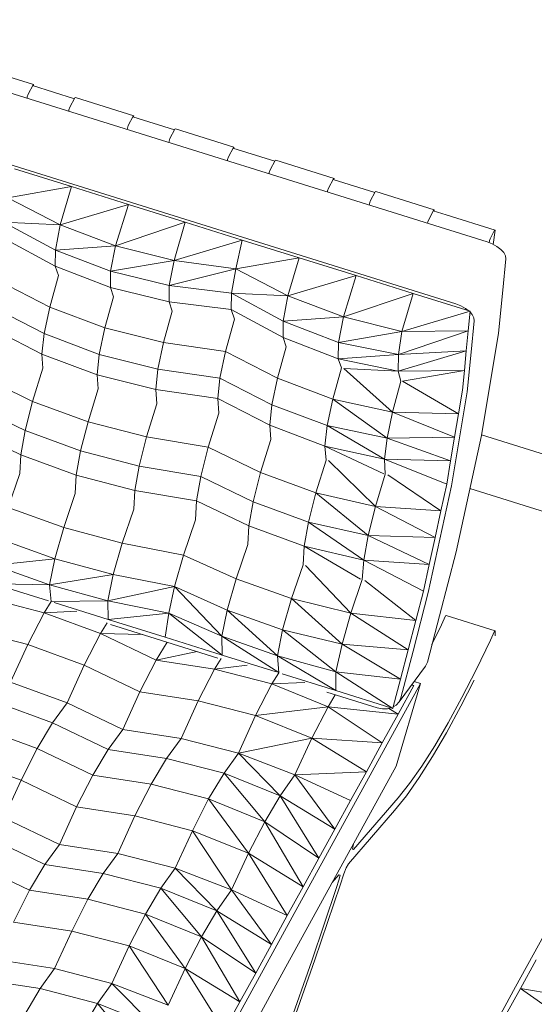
# Model space of a CAD drawing. Header units: millimetres. Extents: x -21126 to 28102, y -1237 to 9397.
# Tile 14 of 102: x -19879 to -19463, y 7211 to 8008. Entities that reach past the tile are written whole.
import ezdxf

# ---------------------------------------------------------------- set-up
doc = ezdxf.new("R2010")
doc.units = ezdxf.units.MM
doc.header["$MEASUREMENT"] = 0
doc.layers.add('Nuevo_09_EI_Mobiliari general', color=7, linetype='Continuous')
doc.layers.add('Nuevo_Ventanas Archicad', color=7, linetype='Continuous')
doc.layers.add('Nuevo_09_EI_Mobiliari general_Pluma_Nº__1', color=7, linetype='Continuous', lineweight=5)
doc.layers.add('Nuevo_Ventanas Archicad_Pluma_Nº__1', color=7, linetype='Continuous', lineweight=5)

# ---------------------------------------------------------------- blocks, each defined once
blk = doc.blocks.new('Elem Sección_86_1')
at = {"layer": 'Nuevo_Ventanas Archicad_Pluma_Nº__1', "color": 7, "linetype": 'Continuous', "lineweight": 5}
for p, q in [((-19505.45, 7671.95), (-19341.29, 7620.68)), ((-19348.65, 7576.62), (-19514.91, 7628.55))]:
    blk.add_line(p, q, dxfattribs=at)
blk = doc.blocks.new('Elem Sección_92_1')
at = {"layer": 'Nuevo_09_EI_Mobiliari general_Pluma_Nº__1', "color": 7, "linetype": 'Continuous', "lineweight": 5}
for p, q in [((-19500.85, 7828.08), (-20214.36, 8050.91)), ((-19526.37, 7777.94), (-20239.89, 8000.77)), ((-19867.8, 7955.3), (-19915.06, 7970.06)), ((-19868.27, 7955.12), (-19872.3, 7947.48)), ((-19834.85, 7943.93), (-19868.61, 7954.48)), ((-19867.8, 7955.3), (-19868.27, 7955.12)), ((-19867.93, 7954.27), (-19867.8, 7955.3)), ((-19873.01, 7945.42), (-19873.14, 7944.35)), ((-19872.3, 7947.48), (-19873.01, 7945.42)), ((-19834.51, 7944.57), (-19838.54, 7936.93)), ((-19834.04, 7944.76), (-19834.51, 7944.57)), ((-19786.78, 7930), (-19834.04, 7944.76)), ((-19839.25, 7934.88), (-19839.38, 7933.8)), ((-19838.54, 7936.93), (-19839.25, 7934.88)), ((-19787.25, 7929.81), (-19791.28, 7922.17)), ((-19753.83, 7918.63), (-19787.59, 7929.17)), ((-19786.78, 7930), (-19787.25, 7929.81)), ((-19786.91, 7928.96), (-19786.78, 7930)), ((-19791.98, 7920.12), (-19792.12, 7919.04)), ((-19791.28, 7922.17), (-19791.98, 7920.12)), ((-19753.49, 7919.27), (-19757.52, 7911.63)), ((-19753.02, 7919.45), (-19753.49, 7919.27)), ((-19705.76, 7904.69), (-19753.02, 7919.45)), ((-19758.23, 7909.58), (-19758.36, 7908.5)), ((-19757.52, 7911.63), (-19758.23, 7909.58)), ((-19706.23, 7904.51), (-19710.26, 7896.87)), ((-19672.81, 7893.33), (-19706.57, 7903.87)), ((-19705.76, 7904.69), (-19706.23, 7904.51)), ((-19705.89, 7903.66), (-19705.76, 7904.69)), ((-19710.96, 7894.82), (-19711.1, 7893.74)), ((-19710.26, 7896.87), (-19710.96, 7894.82)), ((-19672.47, 7893.97), (-19676.5, 7886.33)), ((-19672, 7894.15), (-19672.47, 7893.97)), ((-19624.74, 7879.39), (-19672, 7894.15)), ((-19837.26, 7872.77), (-19883.35, 7887.16)), ((-19677.2, 7884.27), (-19677.34, 7883.2)), ((-19676.5, 7886.33), (-19677.2, 7884.27)), ((-19625.21, 7879.21), (-19629.23, 7871.57)), ((-19591.78, 7868.02), (-19625.54, 7878.57)), ((-19624.74, 7879.39), (-19625.21, 7879.21)), ((-19624.87, 7878.35), (-19624.74, 7879.39)), ((-19837.26, 7872.77), (-19888.68, 7863.76)), ((-19837.26, 7872.77), (-19846.38, 7841.94)), ((-19791.18, 7858.37), (-19837.26, 7872.77)), ((-19629.94, 7869.51), (-19630.08, 7868.44)), ((-19629.23, 7871.57), (-19629.94, 7869.51)), ((-19591.45, 7868.66), (-19595.47, 7861.02)), ((-19590.98, 7868.85), (-19591.45, 7868.66)), ((-19543.71, 7854.09), (-19590.98, 7868.85)), ((-19846.38, 7841.94), (-19888.68, 7863.76)), ((-19595.47, 7861.02), (-19596.18, 7858.97)), ((-19791.18, 7858.37), (-19846.38, 7841.94)), ((-19791.18, 7858.37), (-19801.59, 7825.02)), ((-19745.1, 7843.98), (-19791.18, 7858.37)), ((-19596.18, 7858.97), (-19596.32, 7857.89)), ((-19544.18, 7853.9), (-19548.21, 7846.26)), ((-19534.21, 7850.04), (-19544.52, 7853.26)), ((-19543.71, 7854.09), (-19544.18, 7853.9)), ((-19543.84, 7853.05), (-19543.71, 7854.09)), ((-19850.21, 7821.51), (-19892.09, 7844.15)), ((-19846.38, 7841.94), (-19892.09, 7844.15)), ((-19548.92, 7844.21), (-19549.05, 7843.13)), ((-19548.21, 7846.26), (-19548.92, 7844.21)), ((-19494.57, 7837.66), (-19534.21, 7850.04)), ((-19846.38, 7841.94), (-19850.21, 7821.51)), ((-19801.59, 7825.02), (-19846.38, 7841.94)), ((-19745.1, 7843.98), (-19801.59, 7825.02)), ((-19745.1, 7843.98), (-19754.22, 7813.16)), ((-19699.02, 7829.59), (-19745.1, 7843.98)), ((-19494.86, 7837.55), (-19498.58, 7830.49)), ((-19496.03, 7826.08), (-19494.57, 7837.66)), ((-19494.57, 7837.66), (-19494.86, 7837.55)), ((-19850.34, 7808.34), (-19892.22, 7830.98)), ((-19699.02, 7829.59), (-19754.22, 7813.16)), ((-19699.02, 7829.59), (-19704.36, 7806.19)), ((-19652.94, 7815.2), (-19699.02, 7829.59)), ((-19499.03, 7829.2), (-19499.25, 7827.46)), ((-19498.58, 7830.49), (-19499.03, 7829.2)), ((-19850.21, 7821.51), (-19850.34, 7808.34)), ((-19801.59, 7825.02), (-19850.21, 7821.51)), ((-19805.56, 7804.31), (-19850.21, 7821.51)), ((-19801.59, 7825.02), (-19805.56, 7804.31)), ((-19754.22, 7813.16), (-19801.59, 7825.02)), ((-19496.77, 7826.5), (-19500.85, 7828.08)), ((-19493.03, 7824.42), (-19496.77, 7826.5)), ((-19489.89, 7822), (-19493.03, 7824.42)), ((-19487.54, 7819.39), (-19489.89, 7822)), ((-19754.22, 7813.16), (-19805.56, 7804.31)), ((-19754.22, 7813.16), (-19758.05, 7792.72)), ((-19704.36, 7806.19), (-19754.22, 7813.16)), ((-19652.94, 7815.2), (-19704.36, 7806.19)), ((-19652.94, 7815.2), (-19662.06, 7784.37)), ((-19606.86, 7800.81), (-19652.94, 7815.2)), ((-19488.32, 7788.98), (-19485.85, 7814.33)), ((-19486.17, 7816.78), (-19487.54, 7819.39)), ((-19485.85, 7814.33), (-19486.17, 7816.78)), ((-19850.34, 7808.34), (-19847.77, 7800.85)), ((-19805.69, 7791.14), (-19850.34, 7808.34)), ((-19704.36, 7806.19), (-19758.05, 7792.72)), ((-19704.36, 7806.19), (-19707.77, 7786.58)), ((-19662.06, 7784.37), (-19704.36, 7806.19)), ((-19896.81, 7797.02), (-19854.79, 7775.39)), ((-19847.77, 7800.85), (-19854.79, 7775.39)), ((-19805.56, 7804.31), (-19805.69, 7791.14)), ((-19758.05, 7792.72), (-19805.56, 7804.31)), ((-19606.86, 7800.81), (-19662.06, 7784.37)), ((-19606.86, 7800.81), (-19617.26, 7767.45)), ((-19560.78, 7786.42), (-19606.86, 7800.81)), ((-19805.69, 7791.14), (-19803.15, 7783.73)), ((-19758.17, 7779.56), (-19805.69, 7791.14)), ((-19758.05, 7792.72), (-19758.17, 7779.56)), ((-19707.77, 7786.58), (-19758.05, 7792.72)), ((-19491.71, 7754.21), (-19488.32, 7788.98)), ((-19803.15, 7783.73), (-19810.1, 7758.54)), ((-19707.77, 7786.58), (-19707.89, 7773.42)), ((-19665.88, 7763.94), (-19707.77, 7786.58)), ((-19662.06, 7784.37), (-19707.77, 7786.58)), ((-19662.06, 7784.37), (-19665.88, 7763.94)), ((-19617.26, 7767.45), (-19662.06, 7784.37)), ((-19560.78, 7786.42), (-19617.26, 7767.45)), ((-19560.78, 7786.42), (-19569.89, 7755.59)), ((-19514.69, 7772.03), (-19560.78, 7786.42)), ((-19901.37, 7775.55), (-19859.35, 7753.92)), ((-19854.79, 7775.39), (-19859.35, 7753.92)), ((-19854.79, 7775.39), (-19810.1, 7758.54)), ((-19758.17, 7779.56), (-19755.61, 7772.07)), ((-19707.89, 7773.42), (-19758.17, 7779.56)), ((-19707.89, 7773.42), (-19705.25, 7765.69)), ((-19666.01, 7750.78), (-19707.89, 7773.42)), ((-19522.3, 7776.36), (-19526.37, 7777.94)), ((-19518.56, 7774.28), (-19522.3, 7776.36)), ((-19516.26, 7772.52), (-19518.56, 7774.28)), ((-19755.61, 7772.07), (-19762.63, 7746.61)), ((-19712.49, 7739.45), (-19705.25, 7765.69)), ((-19617.26, 7767.45), (-19665.88, 7763.94)), ((-19617.26, 7767.45), (-19621.23, 7746.74)), ((-19569.89, 7755.59), (-19617.26, 7767.45)), ((-19514.69, 7772.03), (-19569.89, 7755.59)), ((-19514.69, 7772.03), (-19516.25, 7756.05)), ((-19513.07, 7769.25), (-19514.78, 7771.16)), ((-19511.69, 7766.64), (-19513.07, 7769.25)), ((-19511.37, 7764.19), (-19511.69, 7766.64)), ((-19903.17, 7759), (-19861.15, 7737.38)), ((-19810.1, 7758.54), (-19814.66, 7737.06)), ((-19810.1, 7758.54), (-19762.63, 7746.61)), ((-19665.88, 7763.94), (-19666.01, 7750.78)), ((-19621.23, 7746.74), (-19665.88, 7763.94)), ((-19513.85, 7738.84), (-19511.37, 7764.19)), ((-19859.35, 7753.92), (-19861.15, 7737.38)), ((-19859.35, 7753.92), (-19814.66, 7737.06)), ((-19666.01, 7750.78), (-19663.45, 7743.28)), ((-19621.36, 7733.57), (-19666.01, 7750.78)), ((-19569.89, 7755.59), (-19621.23, 7746.74)), ((-19516.25, 7756.05), (-19572.74, 7737.09)), ((-19569.89, 7755.59), (-19572.74, 7737.09)), ((-19516.25, 7756.05), (-19569.89, 7755.59)), ((-19516.25, 7756.05), (-19517.81, 7740.08)), ((-19505.53, 7671.47), (-19491.71, 7754.21)), ((-19762.63, 7746.61), (-19767.19, 7725.14)), ((-19762.63, 7746.61), (-19712.49, 7739.45)), ((-19670.47, 7717.82), (-19663.45, 7743.28)), ((-19621.23, 7746.74), (-19621.36, 7733.57)), ((-19572.74, 7737.09), (-19621.23, 7746.74)), ((-19861.15, 7737.38), (-19816.45, 7720.52)), ((-19861.15, 7737.38), (-19860.29, 7725.95)), ((-19814.66, 7737.06), (-19816.45, 7720.52)), ((-19814.66, 7737.06), (-19767.19, 7725.14)), ((-19717.05, 7717.98), (-19712.49, 7739.45)), ((-19670.47, 7717.82), (-19712.49, 7739.45)), ((-19572.74, 7737.09), (-19621.36, 7733.57)), ((-19621.36, 7733.57), (-19618.82, 7726.16)), ((-19573.01, 7723.64), (-19621.36, 7733.57)), ((-19517.81, 7740.08), (-19573.01, 7723.64)), ((-19572.74, 7737.09), (-19573.01, 7723.64)), ((-19517.81, 7740.08), (-19572.74, 7737.09)), ((-19517.81, 7740.08), (-19519.37, 7724.1)), ((-19513.85, 7738.84), (-19516.96, 7706.89)), ((-19860.29, 7725.95), (-19868.59, 7699.12)), ((-19767.19, 7725.14), (-19768.98, 7708.59)), ((-19767.19, 7725.14), (-19717.05, 7717.98)), ((-19625.77, 7700.97), (-19618.82, 7726.16)), ((-19577.49, 7690.49), (-19616.91, 7725.76)), ((-19573.01, 7723.64), (-19616.91, 7725.76)), ((-19910.83, 7719.56), (-19868.59, 7699.12)), ((-19816.45, 7720.52), (-19768.98, 7708.59)), ((-19816.45, 7720.52), (-19815.6, 7709.22)), ((-19718.84, 7701.44), (-19717.05, 7717.98)), ((-19675.03, 7696.35), (-19717.05, 7717.98)), ((-19675.03, 7696.35), (-19670.47, 7717.82)), ((-19625.77, 7700.97), (-19670.47, 7717.82)), ((-19519.37, 7724.1), (-19573.01, 7723.64)), ((-19573.01, 7723.64), (-19570.85, 7715.32)), ((-19519.37, 7724.1), (-19569.48, 7715.32)), ((-19519.37, 7724.1), (-19520.92, 7708.13)), ((-19815.6, 7709.22), (-19823.81, 7682.66)), ((-19577.49, 7690.49), (-19570.85, 7715.32)), ((-19524.1, 7689.12), (-19569.48, 7715.32)), ((-19768.98, 7708.59), (-19718.84, 7701.44)), ((-19768.98, 7708.59), (-19768.12, 7697.17)), ((-19676.82, 7679.81), (-19718.84, 7701.44)), ((-19717.95, 7689.66), (-19718.84, 7701.44)), ((-19630.33, 7679.5), (-19625.77, 7700.97)), ((-19577.49, 7690.49), (-19625.77, 7700.97)), ((-19581.92, 7669.26), (-19625.77, 7700.97)), ((-19516.96, 7706.89), (-19529.66, 7630.86)), ((-19524.1, 7689.12), (-19520.92, 7708.13)), ((-19916.86, 7695.89), (-19874.61, 7675.44)), ((-19868.59, 7699.12), (-19874.61, 7675.44)), ((-19868.59, 7699.12), (-19823.81, 7682.66)), ((-19768.12, 7697.17), (-19776.42, 7670.33)), ((-19676.82, 7679.81), (-19675.03, 7696.35)), ((-19630.33, 7679.5), (-19675.03, 7696.35)), ((-19726.51, 7662), (-19717.95, 7689.66)), ((-19581.92, 7669.26), (-19577.49, 7690.49)), ((-19524.1, 7689.12), (-19577.49, 7690.49)), ((-19527.28, 7670.11), (-19577.49, 7690.49)), ((-19527.28, 7670.11), (-19524.1, 7689.12)), ((-19823.81, 7682.66), (-19829.84, 7658.99)), ((-19823.81, 7682.66), (-19776.42, 7670.33)), ((-19632.12, 7662.95), (-19676.82, 7679.81)), ((-19675.96, 7668.39), (-19676.82, 7679.81)), ((-19632.12, 7662.95), (-19630.33, 7679.5)), ((-19581.92, 7669.26), (-19630.33, 7679.5)), ((-19583.85, 7652.47), (-19630.33, 7679.5)), ((-19920.28, 7676.34), (-19878.03, 7655.89)), ((-19874.61, 7675.44), (-19878.03, 7655.89)), ((-19874.61, 7675.44), (-19829.84, 7658.99)), ((-19776.42, 7670.33), (-19782.45, 7646.66)), ((-19776.42, 7670.33), (-19726.51, 7662)), ((-19583.85, 7652.47), (-19581.92, 7669.26)), ((-19527.28, 7670.11), (-19581.92, 7669.26)), ((-19530.45, 7651.11), (-19581.92, 7669.26)), ((-19530.45, 7651.11), (-19527.28, 7670.11)), ((-19526.09, 7577.4), (-19505.53, 7671.47)), ((-19732.54, 7638.32), (-19726.51, 7662)), ((-19684.26, 7641.55), (-19726.51, 7662)), ((-19684.26, 7641.55), (-19675.96, 7668.39)), ((-19583.85, 7652.47), (-19632.12, 7662.95)), ((-19631.27, 7651.65), (-19632.12, 7662.95)), ((-19584.63, 7640.58), (-19632.12, 7662.95)), ((-19878.03, 7655.89), (-19878.89, 7640.8)), ((-19878.03, 7655.89), (-19833.26, 7639.44)), ((-19829.84, 7658.99), (-19833.26, 7639.44)), ((-19829.84, 7658.99), (-19782.45, 7646.66)), ((-19782.45, 7646.66), (-19785.87, 7627.11)), ((-19782.45, 7646.66), (-19732.54, 7638.32)), ((-19639.48, 7625.1), (-19631.27, 7651.65)), ((-19591.33, 7613.98), (-19629.3, 7651.16)), ((-19530.45, 7651.11), (-19583.85, 7652.47)), ((-19583.38, 7640.31), (-19583.85, 7652.47)), ((-19533.63, 7632.1), (-19583.85, 7652.47)), ((-19530.45, 7651.11), (-19533.63, 7632.1)), ((-19888.28, 7613.19), (-19878.89, 7640.8)), ((-19833.26, 7639.44), (-19834.11, 7624.51)), ((-19833.26, 7639.44), (-19785.87, 7627.11)), ((-19735.95, 7618.78), (-19732.54, 7638.32)), ((-19690.29, 7617.88), (-19732.54, 7638.32)), ((-19690.29, 7617.88), (-19684.26, 7641.55)), ((-19639.48, 7625.1), (-19684.26, 7641.55)), ((-19591.33, 7613.98), (-19583.38, 7640.31)), ((-19538.35, 7610.49), (-19581.25, 7639.74)), ((-19529.66, 7630.86), (-19548.55, 7544.42)), ((-19538.35, 7610.49), (-19533.63, 7632.1)), ((-19843.4, 7597.19), (-19834.11, 7624.51)), ((-19785.87, 7627.11), (-19786.73, 7612.02)), ((-19785.87, 7627.11), (-19735.95, 7618.78)), ((-19645.51, 7601.42), (-19639.48, 7625.1)), ((-19591.33, 7613.98), (-19639.48, 7625.1)), ((-19597.23, 7590.51), (-19639.48, 7625.1)), ((-19736.84, 7603.22), (-19735.95, 7618.78)), ((-19693.71, 7598.33), (-19735.95, 7618.78)), ((-19693.71, 7598.33), (-19690.29, 7617.88)), ((-19645.51, 7601.42), (-19690.29, 7617.88)), ((-19597.23, 7590.51), (-19591.33, 7613.98)), ((-19538.35, 7610.49), (-19591.33, 7613.98)), ((-19543.07, 7588.88), (-19591.33, 7613.98)), ((-19888.28, 7613.19), (-19843.4, 7597.19)), ((-19796.12, 7584.41), (-19786.73, 7612.02)), ((-19543.07, 7588.88), (-19538.35, 7610.49)), ((-19746.52, 7574.76), (-19736.84, 7603.22)), ((-19694.57, 7583.24), (-19693.71, 7598.33)), ((-19648.93, 7581.88), (-19693.71, 7598.33)), ((-19648.93, 7581.88), (-19645.51, 7601.42)), ((-19597.23, 7590.51), (-19645.51, 7601.42)), ((-19600.78, 7570.76), (-19645.51, 7601.42)), ((-19850.76, 7571.85), (-19843.4, 7597.19)), ((-19843.4, 7597.19), (-19796.12, 7584.41)), ((-19600.78, 7570.76), (-19597.23, 7590.51)), ((-19543.07, 7588.88), (-19597.23, 7590.51)), ((-19547.79, 7567.27), (-19597.23, 7590.51)), ((-19895.64, 7587.85), (-19850.76, 7571.85)), ((-19803.48, 7559.07), (-19796.12, 7584.41)), ((-19796.12, 7584.41), (-19746.52, 7574.76)), ((-19703.96, 7555.63), (-19694.57, 7583.24)), ((-19649.78, 7566.94), (-19648.93, 7581.88)), ((-19600.78, 7570.76), (-19648.93, 7581.88)), ((-19603.27, 7555.31), (-19648.93, 7581.88)), ((-19547.79, 7567.27), (-19543.07, 7588.88)), ((-19753.88, 7549.42), (-19746.52, 7574.76)), ((-19703.96, 7555.63), (-19746.52, 7574.76)), ((-19539.5, 7525.77), (-19526.09, 7577.4)), ((-19899.9, 7566.69), (-19850.76, 7571.85)), ((-19899.9, 7566.69), (-19854.9, 7550.85)), ((-19854.9, 7550.85), (-19850.76, 7571.85)), ((-19850.76, 7571.85), (-19803.48, 7559.07)), ((-19659.07, 7539.62), (-19649.78, 7566.94)), ((-19611.09, 7527.79), (-19647.82, 7566.42)), ((-19602.01, 7555.03), (-19600.78, 7570.76)), ((-19547.79, 7567.27), (-19600.78, 7570.76)), ((-19552.52, 7545.65), (-19600.78, 7570.76)), ((-19547.79, 7567.27), (-19552.52, 7545.65)), ((-19854.9, 7550.85), (-19803.48, 7559.07)), ((-19807.74, 7537.91), (-19803.48, 7559.07)), ((-19803.48, 7559.07), (-19753.88, 7549.42)), ((-19899.74, 7551.5), (-19855.9, 7537.8)), ((-19899.74, 7551.5), (-19854.9, 7550.85)), ((-19853.66, 7537.18), (-19854.9, 7550.85)), ((-19854.9, 7550.85), (-19807.74, 7537.91)), ((-19711.32, 7530.29), (-19703.96, 7555.63)), ((-19659.07, 7539.62), (-19703.96, 7555.63)), ((-19611.09, 7527.79), (-19602.01, 7555.03)), ((-19558.68, 7521.93), (-19599.93, 7554.34)), ((-19807.74, 7537.91), (-19753.88, 7549.42)), ((-19758.49, 7527.78), (-19753.88, 7549.42)), ((-19711.32, 7530.29), (-19753.88, 7549.42)), ((-19715.58, 7509.12), (-19753.88, 7549.42)), ((-19548.55, 7544.42), (-19560.88, 7496.97)), ((-19558.68, 7521.93), (-19552.52, 7545.65)), ((-19859.36, 7528.18), (-19905.81, 7540.18)), ((-19853.66, 7537.18), (-19859.36, 7528.18)), ((-19853.42, 7537.11), (-19807.74, 7537.91)), ((-19851.16, 7536.32), (-19807.57, 7522.71)), ((-19807.57, 7522.71), (-19807.74, 7537.91)), ((-19807.74, 7537.91), (-19758.49, 7527.78)), ((-19666.43, 7514.28), (-19659.07, 7539.62)), ((-19611.09, 7527.79), (-19659.07, 7539.62)), ((-19618.33, 7502.61), (-19659.07, 7539.62)), ((-19859.36, 7528.18), (-19872.53, 7502.51)), ((-19832.85, 7529.4), (-19859.36, 7528.18)), ((-19813.65, 7511.39), (-19859.36, 7528.18)), ((-19807.57, 7522.71), (-19758.49, 7527.78)), ((-19761.49, 7508.32), (-19758.49, 7527.78)), ((-19715.58, 7509.12), (-19758.49, 7527.78)), ((-19715.41, 7493.93), (-19758.49, 7527.78)), ((-19715.58, 7509.12), (-19711.32, 7530.29)), ((-19666.43, 7514.28), (-19711.32, 7530.29)), ((-19670.58, 7493.28), (-19711.32, 7530.29)), ((-19618.33, 7502.61), (-19611.09, 7527.79)), ((-19558.68, 7521.93), (-19611.09, 7527.79)), ((-19564.84, 7498.21), (-19611.09, 7527.79)), ((-19539.5, 7525.77), (-19549.28, 7488.11)), ((-19534.13, 7525.88), (-19534.51, 7525.52)), ((-19494.49, 7513.5), (-19534.13, 7525.88)), ((-19808.29, 7519.93), (-19813.65, 7511.39)), ((-19807.57, 7522.71), (-19761.49, 7508.32)), ((-19718.7, 7491.43), (-19805.71, 7518.6)), ((-19564.84, 7498.21), (-19558.68, 7521.93)), ((-19537.92, 7518.25), (-19545.57, 7502.4)), ((-19534.51, 7525.52), (-19537.92, 7518.25)), ((-19872.53, 7502.51), (-19918.98, 7514.51)), ((-19813.65, 7511.39), (-19826.82, 7485.72)), ((-19768.67, 7489.89), (-19813.65, 7511.39)), ((-19780.13, 7510.61), (-19813.65, 7511.39)), ((-19670.58, 7493.28), (-19666.43, 7514.28)), ((-19618.33, 7502.61), (-19666.43, 7514.28)), ((-19623.42, 7480.34), (-19666.43, 7514.28)), ((-19494.87, 7513.14), (-19498.28, 7505.87)), ((-19494.49, 7513.5), (-19494.87, 7513.14)), ((-19494.49, 7509.54), (-19494.49, 7513.5)), ((-19872.53, 7502.51), (-19886.42, 7472.11)), ((-19826.82, 7485.72), (-19872.53, 7502.51)), ((-19759.88, 7504.29), (-19768.67, 7489.89)), ((-19715.41, 7493.93), (-19761.49, 7508.32)), ((-19670.58, 7493.28), (-19715.58, 7509.12)), ((-19715.41, 7493.93), (-19715.58, 7509.12)), ((-19669.56, 7479.69), (-19715.58, 7509.12)), ((-19623.42, 7480.34), (-19618.33, 7502.61)), ((-19564.84, 7498.21), (-19618.33, 7502.61)), ((-19571, 7474.48), (-19618.33, 7502.61)), ((-19498.28, 7505.87), (-19509.84, 7481.92)), ((-19735.54, 7496.68), (-19768.67, 7489.89)), ((-19671.57, 7480.24), (-19715.41, 7493.93)), ((-19571, 7474.48), (-19564.84, 7498.21)), ((-19560.88, 7496.97), (-19570.66, 7459.31)), ((-19768.67, 7489.89), (-19781.84, 7464.22)), ((-19721.49, 7482.61), (-19768.67, 7489.89)), ((-19716.13, 7491.15), (-19721.49, 7482.61)), ((-19694.93, 7485.88), (-19721.49, 7482.61)), ((-19623.42, 7480.34), (-19670.58, 7493.28)), ((-19669.34, 7479.62), (-19670.58, 7493.28)), ((-19623.25, 7465.15), (-19670.58, 7493.28)), ((-19549.28, 7488.11), (-19550.7, 7484.9)), ((-19826.82, 7485.72), (-19840.71, 7455.33)), ((-19781.84, 7464.22), (-19826.82, 7485.72)), ((-19721.49, 7482.61), (-19734.65, 7456.94)), ((-19675.03, 7470.61), (-19721.49, 7482.61)), ((-19669.34, 7479.62), (-19675.03, 7470.61)), ((-19623.25, 7465.15), (-19666.83, 7478.76)), ((-19571, 7474.48), (-19623.42, 7480.34)), ((-19623.25, 7465.15), (-19623.42, 7480.34)), ((-19577.17, 7450.76), (-19623.42, 7480.34)), ((-19550.7, 7484.9), (-19572.08, 7456.1)), ((-19509.84, 7481.92), (-19521.28, 7459.56)), ((-19886.42, 7472.11), (-19840.71, 7455.33)), ((-19675.03, 7470.61), (-19688.2, 7444.94)), ((-19648.53, 7471.84), (-19675.03, 7470.61)), ((-19629.58, 7452.17), (-19675.03, 7470.61)), ((-19658.63, 7281.91), (-19554.8, 7470.79)), ((-19571, 7474.48), (-19576.83, 7452.05)), ((-19554.8, 7470.79), (-19574.43, 7404.1)), ((-19560.22, 7469.36), (-19561.85, 7469.87)), ((-19559.97, 7472.41), (-19554.8, 7470.79)), ((-19522.18, 7452.46), (-19511.35, 7473.64)), ((-19781.84, 7464.22), (-19795.73, 7433.82)), ((-19734.65, 7456.94), (-19781.84, 7464.22)), ((-19589.91, 7451.2), (-19630.53, 7463.89)), ((-19578.73, 7451.24), (-19623.25, 7465.15)), ((-19560.22, 7469.36), (-19573.02, 7446.09)), ((-19560.22, 7469.36), (-19562.13, 7469.5)), ((-19898.12, 7455.95), (-19852.41, 7439.17)), ((-19852.41, 7439.17), (-19840.71, 7455.33)), ((-19840.71, 7455.33), (-19795.73, 7433.82)), ((-19734.65, 7456.94), (-19748.55, 7426.55)), ((-19688.2, 7444.94), (-19734.65, 7456.94)), ((-19623.89, 7461.82), (-19629.58, 7452.17)), ((-19572.08, 7456.1), (-19574.48, 7453.45)), ((-19570.66, 7459.31), (-19572.08, 7456.1)), ((-19521.28, 7459.56), (-19532.49, 7438.99)), ((-19629.58, 7452.17), (-19688.2, 7444.94)), ((-19629.58, 7452.17), (-19642.71, 7426.74)), ((-19585.82, 7422.81), (-19629.58, 7452.17)), ((-19573.02, 7446.09), (-19629.58, 7452.17)), ((-19585.69, 7450.37), (-19589.91, 7451.2)), ((-19573.02, 7446.09), (-19585.82, 7422.81)), ((-19581.52, 7450.48), (-19585.69, 7450.37)), ((-19578.73, 7451.24), (-19581.52, 7450.48)), ((-19573.02, 7446.09), (-19580.56, 7450.74)), ((-19577.17, 7450.76), (-19578.73, 7451.24)), ((-19576.83, 7452.05), (-19577.17, 7450.76)), ((-19574.48, 7453.45), (-19576.83, 7452.05)), ((-19533.83, 7431.09), (-19522.18, 7452.46)), ((-19864.83, 7418.29), (-19852.41, 7439.17)), ((-19852.41, 7439.17), (-19807.43, 7417.66)), ((-19688.2, 7444.94), (-19702.1, 7414.55)), ((-19642.71, 7426.74), (-19688.2, 7444.94)), ((-19532.49, 7438.99), (-19543.36, 7420.42)), ((-19910.54, 7435.07), (-19864.83, 7418.29)), ((-19807.43, 7417.66), (-19795.73, 7433.82)), ((-19748.55, 7426.55), (-19795.73, 7433.82)), ((-19545.13, 7411.79), (-19533.83, 7431.09)), ((-19760.24, 7410.39), (-19748.55, 7426.55)), ((-19702.1, 7414.55), (-19748.55, 7426.55)), ((-19642.71, 7426.74), (-19702.1, 7414.55)), ((-19642.71, 7426.74), (-19656.5, 7397.05)), ((-19598.61, 7399.53), (-19642.71, 7426.74)), ((-19585.82, 7422.81), (-19642.71, 7426.74)), ((-19585.82, 7422.81), (-19598.61, 7399.53)), ((-19878, 7392.62), (-19864.83, 7418.29)), ((-19864.83, 7418.29), (-19819.85, 7396.78)), ((-19819.85, 7396.78), (-19807.43, 7417.66)), ((-19760.24, 7410.39), (-19807.43, 7417.66)), ((-19713.79, 7398.39), (-19702.1, 7414.55)), ((-19656.5, 7397.05), (-19702.1, 7414.55)), ((-19668.3, 7380.18), (-19702.1, 7414.55)), ((-19543.36, 7420.42), (-19553.79, 7404.04)), ((-19923.71, 7409.4), (-19878, 7392.62)), ((-19772.67, 7389.5), (-19760.24, 7410.39)), ((-19713.79, 7398.39), (-19760.24, 7410.39)), ((-19555.96, 7394.77), (-19545.13, 7411.79)), ((-19726.22, 7377.51), (-19713.79, 7398.39)), ((-19668.3, 7380.18), (-19713.79, 7398.39)), ((-19680.76, 7359.06), (-19713.79, 7398.39)), ((-19574.43, 7404.1), (-19665.3, 7238.8)), ((-19598.61, 7399.53), (-19656.5, 7397.05)), ((-19598.61, 7399.53), (-19611.41, 7376.26)), ((-19553.79, 7404.04), (-19563.66, 7390.02)), ((-19891.9, 7362.22), (-19878, 7392.62)), ((-19878, 7392.62), (-19833.02, 7371.11)), ((-19833.02, 7371.11), (-19819.85, 7396.78)), ((-19772.67, 7389.5), (-19819.85, 7396.78)), ((-19668.3, 7380.18), (-19656.5, 7397.05)), ((-19611.41, 7376.26), (-19656.5, 7397.05)), ((-19624.2, 7352.98), (-19656.5, 7397.05)), ((-19566.22, 7380.19), (-19555.96, 7394.77)), ((-19785.84, 7363.83), (-19772.67, 7389.5)), ((-19726.22, 7377.51), (-19772.67, 7389.5)), ((-19563.66, 7390.02), (-19572.88, 7378.48)), ((-19739.38, 7351.84), (-19726.22, 7377.51)), ((-19680.76, 7359.06), (-19726.22, 7377.51)), ((-19693.89, 7333.63), (-19726.22, 7377.51)), ((-19680.76, 7359.06), (-19668.3, 7380.18)), ((-19624.2, 7352.98), (-19668.3, 7380.18)), ((-19637, 7329.7), (-19668.3, 7380.18)), ((-19611.41, 7376.26), (-19624.2, 7352.98)), ((-19572.88, 7378.48), (-19609.02, 7336.69)), ((-19575.81, 7368.2), (-19566.22, 7380.19)), ((-19846.92, 7340.71), (-19833.02, 7371.11)), ((-19785.84, 7363.83), (-19833.02, 7371.11)), ((-19613.07, 7325.11), (-19575.81, 7368.2)), ((-19891.9, 7362.22), (-19846.92, 7340.71)), ((-19799.73, 7333.44), (-19785.84, 7363.83)), ((-19739.38, 7351.84), (-19785.84, 7363.83)), ((-19693.89, 7333.63), (-19680.76, 7359.06)), ((-19637, 7329.7), (-19680.76, 7359.06)), ((-19649.8, 7306.43), (-19680.76, 7359.06)), ((-19753.28, 7321.44), (-19739.38, 7351.84)), ((-19693.89, 7333.63), (-19739.38, 7351.84)), ((-19707.68, 7303.95), (-19739.38, 7351.84)), ((-19637, 7329.7), (-19624.2, 7352.98)), ((-19903.59, 7346.06), (-19858.61, 7324.56)), ((-19858.61, 7324.56), (-19846.92, 7340.71)), ((-19799.73, 7333.44), (-19846.92, 7340.71)), ((-19609.91, 7337.04), (-19608.97, 7341.24)), ((-19609.02, 7336.69), (-19609.91, 7337.04)), ((-19608.97, 7341.24), (-19608.95, 7341.3)), ((-19811.43, 7317.28), (-19799.73, 7333.44)), ((-19753.28, 7321.44), (-19799.73, 7333.44)), ((-19707.68, 7303.95), (-19693.89, 7333.63)), ((-19649.8, 7306.43), (-19693.89, 7333.63)), ((-19662.59, 7283.15), (-19693.89, 7333.63)), ((-19649.8, 7306.43), (-19637, 7329.7)), ((-19916.02, 7325.18), (-19871.04, 7303.67)), ((-19871.04, 7303.67), (-19858.61, 7324.56)), ((-19811.43, 7317.28), (-19858.61, 7324.56)), ((-19764.98, 7305.28), (-19753.28, 7321.44)), ((-19707.68, 7303.95), (-19753.28, 7321.44)), ((-19719.49, 7287.07), (-19753.28, 7321.44)), ((-19616.9, 7317.01), (-19614.97, 7321.87)), ((-19614.97, 7321.87), (-19613.07, 7325.11)), ((-19823.85, 7296.4), (-19811.43, 7317.28)), ((-19764.98, 7305.28), (-19811.43, 7317.28)), ((-19626.21, 7309.92), (-19620.78, 7316.19)), ((-19620.82, 7311.76), (-19622.74, 7305.91)), ((-19619.91, 7315.85), (-19620.82, 7311.76)), ((-19620.78, 7316.19), (-19619.91, 7315.85)), ((-19619.89, 7307.84), (-19616.9, 7317.01)), ((-19884.2, 7278), (-19871.04, 7303.67)), ((-19823.85, 7296.4), (-19871.04, 7303.67)), ((-19777.4, 7284.4), (-19764.98, 7305.28)), ((-19719.49, 7287.07), (-19764.98, 7305.28)), ((-19731.95, 7265.95), (-19764.98, 7305.28)), ((-19719.49, 7287.07), (-19707.68, 7303.95)), ((-19662.59, 7283.15), (-19707.68, 7303.95)), ((-19675.39, 7259.87), (-19707.68, 7303.95)), ((-19662.59, 7283.15), (-19649.8, 7306.43)), ((-19622.74, 7305.91), (-19642.72, 7246.56)), ((-19640.23, 7247.44), (-19619.89, 7307.84)), ((-19837.02, 7270.73), (-19823.85, 7296.4)), ((-19777.4, 7284.4), (-19823.85, 7296.4)), ((-19731.95, 7265.95), (-19719.49, 7287.07)), ((-19675.39, 7259.87), (-19719.49, 7287.07)), ((-19688.18, 7236.6), (-19719.49, 7287.07)), ((-19790.57, 7258.73), (-19777.4, 7284.4)), ((-19731.95, 7265.95), (-19777.4, 7284.4)), ((-19745.08, 7240.52), (-19777.4, 7284.4)), ((-19658.63, 7281.91), (-19756.6, 7103.69)), ((-19662.59, 7283.15), (-19675.39, 7259.87)), ((-19837.02, 7270.73), (-19884.2, 7278)), ((-19850.92, 7240.33), (-19837.02, 7270.73)), ((-19790.57, 7258.73), (-19837.02, 7270.73)), ((-19745.08, 7240.52), (-19731.95, 7265.95)), ((-19688.18, 7236.6), (-19731.95, 7265.95)), ((-19700.98, 7213.32), (-19731.95, 7265.95)), ((-19804.47, 7228.33), (-19790.57, 7258.73)), ((-19745.08, 7240.52), (-19790.57, 7258.73)), ((-19758.87, 7210.84), (-19790.57, 7258.73)), ((-19688.18, 7236.6), (-19675.39, 7259.87)), ((-19850.92, 7240.33), (-19898.1, 7247.61)), ((-19661.89, 7186.58), (-19640.23, 7247.44)), ((-19862.61, 7224.17), (-19850.92, 7240.33)), ((-19804.47, 7228.33), (-19850.92, 7240.33)), ((-19758.87, 7210.84), (-19745.08, 7240.52)), ((-19700.98, 7213.32), (-19745.08, 7240.52)), ((-19713.78, 7190.04), (-19745.08, 7240.52)), ((-19642.72, 7246.56), (-19664, 7186.76)), ((-19862.61, 7224.17), (-19909.79, 7231.45)), ((-19665.3, 7238.8), (-19763.27, 7060.58)), ((-19700.98, 7213.32), (-19688.18, 7236.6)), ((-19875.04, 7203.29), (-19862.61, 7224.17)), ((-19816.16, 7212.17), (-19862.61, 7224.17)), ((-19816.16, 7212.17), (-19804.47, 7228.33)), ((-19758.87, 7210.84), (-19804.47, 7228.33)), ((-19770.67, 7193.97), (-19804.47, 7228.33)), ((-19828.59, 7191.29), (-19816.16, 7212.17)), ((-19770.67, 7193.97), (-19816.16, 7212.17)), ((-19783.13, 7172.84), (-19816.16, 7212.17)), ((-19713.78, 7190.04), (-19700.98, 7213.32))]:
    blk.add_line(p, q, dxfattribs=at)
blk = doc.blocks.new('Elem Sección_93_1')
at = {"layer": 'Nuevo_09_EI_Mobiliari general_Pluma_Nº__1', "color": 7, "linetype": 'Continuous', "lineweight": 5}
for p, q in [((-19477.97, 7225.49), (-19386.88, 7391.21)), ((-19461.22, 7247.53), (-19474.01, 7224.25)), ((-19575.95, 7047.27), (-19477.97, 7225.49)), ((-19474.01, 7224.25), (-19486.81, 7200.98)), ((-19474.01, 7224.25), (-19426.94, 7216.27)), ((-19474.01, 7224.25), (-19438.74, 7199.4))]:
    blk.add_line(p, q, dxfattribs=at)

msp = doc.modelspace()

# ---------------------------------------------------------------- block references
at = {"layer": 'Nuevo_Ventanas Archicad', "lineweight": 0}
msp.add_blockref('Elem Sección_86_1', (0, 0), dxfattribs=at)

# ---------------------------------------------------------------- next in the draw order: block references
at = {"layer": 'Nuevo_09_EI_Mobiliari general', "lineweight": 0}
for name in ['Elem Sección_92_1', 'Elem Sección_93_1']:
    msp.add_blockref(name, (0, 0), dxfattribs=at)

doc.saveas('drawing.dxf')
